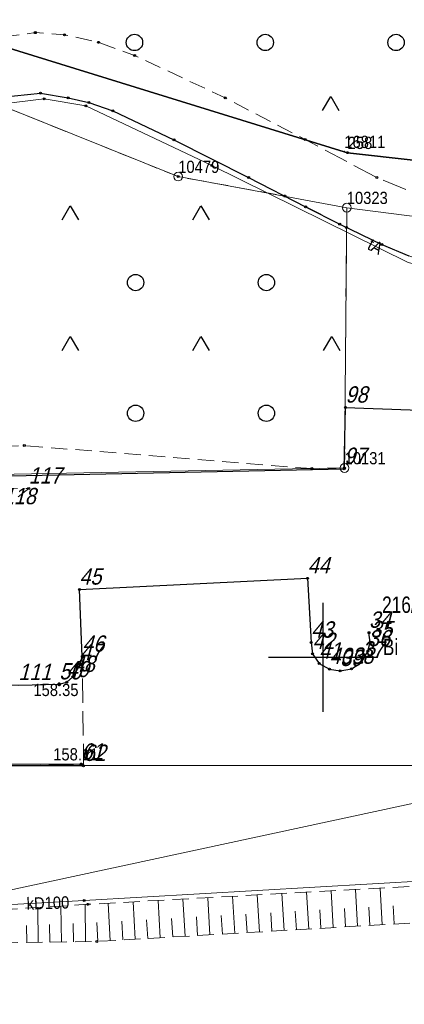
# Model space of a CAD drawing. Header units: metres. Extents: x 5548743 to 5556416, y 5707500 to 5714000.
# Tile 86 of 244: x 5554672 to 5554707, y 5709568 to 5709659. Entities that reach past the tile are written whole.
import ezdxf
from ezdxf.enums import TextEntityAlignment as Align

# ---------------------------------------------------------------- set-up
doc = ezdxf.new("R2010")
doc.units = ezdxf.units.M
for name, pattern in [('1.5_0.75', [2.25, 1.5, -0.75]), ('2.25_0.75', [3, 2.25, -0.75]), ('219-1000', [0])]:
    doc.linetypes.add(name, pattern=pattern)
doc.layers.get('0').update_dxf_attribs({"color": 2, "lineweight": 5})
doc.styles.get("Standard").update_dxf_attribs({"font": 'Working1250', "width": 0.75})
doc.linetypes.add('902-1000', pattern='A,5,0,[1,ksztalty.shx,S=1,R=0,X=0,Y=0],5', length=10)

# ---------------------------------------------------------------- blocks, each defined once
blk = doc.blocks.new('203')
at = {"linetype": 'Continuous', "lineweight": 0}
h = blk.add_hatch(color=0, dxfattribs=at)
edge = h.paths.add_edge_path()
edge.add_arc((0, 0), 0.09, 0, 360)
blk = doc.blocks.new('202')
at = {"color": 0, "linetype": 'Continuous', "lineweight": 0}
blk.add_circle((0, 0), 0.4, dxfattribs=at)
blk = doc.blocks.new('OTZK3')
at = {"color": 0, "linetype": 'Continuous'}
for p, q in [((-0.75, -0.433), (0, 0.866)), ((0, 0.866), (0.75, -0.433))]:
    blk.add_line(p, q, dxfattribs=at)
blk = doc.blocks.new('OTZK1')
at = {"color": 0, "linetype": 'Continuous'}
blk.add_circle((0, 0), 0.75, dxfattribs=at)
blk = doc.blocks.new('PW01')
at = {"linetype": 'Continuous', "lineweight": 13}
h = blk.add_hatch(color=0, dxfattribs=at)
edge = h.paths.add_edge_path()
edge.add_arc((0, 0), 0.18, 0, 360)
blk = doc.blocks.new('PIKIETAW1891')
at = {"color": 0}
blk.add_circle((0, 0), 0.09, dxfattribs=at)
blk = doc.blocks.new('RAMKA1000K')
at = {"color": 0}
for p, q in [((300, 95), (300, 105)), ((295, 100), (305, 100))]:
    blk.add_line(p, q, dxfattribs=at)

msp = doc.modelspace()

# ---------------------------------------------------------------- linework, layer by layer
at = {"layer": '000 Inne (niezydentyfikowane)', "color": 7, "linetype": 'CONTINUOUS', "lineweight": 18, "flags": 128}
for points in [[(5554694.16, 5709574.79), (5554693.96, 5709578.18)], [(5554696.42, 5709574.92), (5554696.22, 5709578.31)], [(5554698.68, 5709575.05), (5554698.48, 5709578.43)], [(5554700.93, 5709575.19), (5554700.73, 5709578.56)], [(5554703.17, 5709575.32), (5554702.97, 5709578.68)], [(5554705.41, 5709575.45), (5554705.22, 5709578.8)], [(5554678.2, 5709573.9), (5554678.16, 5709577.3)], [(5554680.48, 5709573.98), (5554680.28, 5709577.42)], [(5554682.77, 5709574.12), (5554682.57, 5709577.55)], [(5554685.06, 5709574.25), (5554684.86, 5709577.68)], [(5554687.34, 5709574.39), (5554687.14, 5709577.8)], [(5554689.62, 5709574.52), (5554689.42, 5709577.93)], [(5554691.89, 5709574.65), (5554691.69, 5709578.06)], [(5554673.86, 5709573.83), (5554673.82, 5709577.03)], [(5554676, 5709573.86), (5554675.95, 5709577.16)], [(5554693.02, 5709574.72), (5554692.92, 5709576.42)], [(5554695.29, 5709574.85), (5554695.19, 5709576.55)], [(5554697.55, 5709574.99), (5554697.45, 5709576.68)], [(5554699.8, 5709575.12), (5554699.7, 5709576.81)], [(5554702.05, 5709575.25), (5554701.95, 5709576.94)], [(5554704.29, 5709575.39), (5554704.19, 5709577.06)], [(5554706.53, 5709575.52), (5554706.43, 5709577.19)], [(5554674.92, 5709573.85), (5554674.9, 5709575.47)], [(5554677.09, 5709573.88), (5554677.07, 5709575.56)], [(5554679.33, 5709573.91), (5554679.23, 5709575.64)], [(5554681.62, 5709574.05), (5554681.52, 5709575.77)], [(5554683.91, 5709574.18), (5554683.81, 5709575.9)], [(5554686.2, 5709574.32), (5554686.1, 5709576.03)], [(5554688.48, 5709574.45), (5554688.38, 5709576.16)], [(5554690.76, 5709574.59), (5554690.65, 5709576.29)], [(5554672.82, 5709573.82), (5554672.8, 5709575.39)]]:
    msp.add_lwpolyline(points, dxfattribs=at)
at = {"layer": '216-obręb ewidencyjny', "color": 7, "linetype": 'CONTINUOUS', "lineweight": 25, "flags": 128}
for points in [[(5555256.15, 5709556.47), (5555010.66, 5709588.18), (5555014.08, 5709614.94), (5555004.95, 5709615.36), (5555002.58, 5709615.56), (5554879.17, 5709626.54), (5554702.25, 5709646.33), (5554701.94, 5709646.42), (5554667.79, 5709656.98), (5554640.74, 5709652.53), (5554641.5, 5709658.27), (5554621.17, 5709654.39), (5554605.07, 5709652.74), (5554608.31, 5709640.8), (5554611.39, 5709625), (5554614.84, 5709593.51), (5554621.43, 5709559.47), (5554623.68, 5709547.83), (5554172.37, 5709623.65), (5554130.29, 5709630.74), (5554132.49, 5709638.43), (5554139.83, 5709664.15)], [(5554139.83, 5709664.15), (5554132.49, 5709638.43), (5554130.29, 5709630.74), (5554172.37, 5709623.65), (5554623.68, 5709547.83), (5554621.43, 5709559.47), (5554614.84, 5709593.51), (5554611.39, 5709625), (5554608.31, 5709640.8), (5554605.07, 5709652.74), (5554621.17, 5709654.39), (5554641.5, 5709658.27), (5554640.74, 5709652.53), (5554667.79, 5709656.98), (5554701.94, 5709646.42), (5554702.25, 5709646.33), (5554879.17, 5709626.54), (5555002.58, 5709615.56), (5555004.95, 5709615.36), (5555014.08, 5709614.94), (5555010.66, 5709588.18), (5555256.15, 5709556.47)]]:
    msp.add_lwpolyline(points, dxfattribs=at)
at = {"layer": '217-kontur klasyfikacyjny', "color": 3, "linetype": 'CONTINUOUS', "lineweight": 18, "flags": 128}
for points in [[(5554667.79, 5709656.98), (5554701.94, 5709646.42)], [(5554701.94, 5709646.42), (5554702.25, 5709646.33)], [(5554702.25, 5709646.33), (5554879.17, 5709626.54)]]:
    msp.add_lwpolyline(points, dxfattribs=at)
at = {"layer": '218-kontur użytku gruntowego', "color": 3, "linetype": 'CONTINUOUS', "lineweight": 18, "flags": 128}
for points in [[(5554701.94, 5709646.42), (5554667.79, 5709656.98)], [(5554667.79, 5709656.98), (5554701.94, 5709646.42)], [(5554667.36, 5709651.91), (5554686.71, 5709644.13)], [(5554686.71, 5709644.13), (5554667.36, 5709651.91)], [(5554702.25, 5709646.33), (5554701.94, 5709646.42)], [(5554701.94, 5709646.42), (5554702.25, 5709646.33)], [(5554879.17, 5709626.54), (5554702.25, 5709646.33)], [(5554702.25, 5709646.33), (5554879.17, 5709626.54)], [(5554686.71, 5709644.13), (5554702.17, 5709641.28)], [(5554702.17, 5709641.28), (5554686.71, 5709644.13)], [(5554701.97, 5709617.38), (5554702.17, 5709641.28)], [(5554702.17, 5709641.28), (5554701.97, 5709617.38)], [(5554702.17, 5709641.28), (5554786.64, 5709630.47)], [(5554786.64, 5709630.47), (5554702.17, 5709641.28)], [(5554625.39, 5709615.92), (5554701.97, 5709617.38)], [(5554701.97, 5709617.38), (5554625.39, 5709615.92)], [(5554725.22, 5709590.24), (5554632.15, 5709570.19)], [(5554632.15, 5709570.19), (5554725.22, 5709590.24)]]:
    msp.add_lwpolyline(points, dxfattribs=at)
at = {"layer": '219-działka ewidencyjna', "color": 7, "linetype": '219-1000', "lineweight": 18, "flags": 128}
for points in [[(5554701.94, 5709646.42), (5554667.79, 5709656.98)], [(5554667.36, 5709651.91), (5554686.71, 5709644.13)], [(5554701.94, 5709646.42), (5554702.25, 5709646.33)], [(5554702.25, 5709646.33), (5554879.17, 5709626.54)], [(5554686.71, 5709644.13), (5554702.17, 5709641.28)], [(5554702.17, 5709641.28), (5554701.97, 5709617.38)], [(5554702.17, 5709641.28), (5554786.64, 5709630.47)], [(5554625.39, 5709615.92), (5554701.97, 5709617.38)], [(5554725.22, 5709590.24), (5554632.15, 5709570.19)]]:
    msp.add_lwpolyline(points, dxfattribs=at)
at = {"layer": 'jezdnia', "color": 7, "linetype": '2.25_0.75', "lineweight": 18, "flags": 128}
msp.add_lwpolyline([(5554612.33, 5709652.7), (5554615.23, 5709635.78), (5554617.7, 5709640.17), (5554618.69, 5709641.57), (5554620.42, 5709643.41), (5554622.63, 5709644.99), (5554624.14, 5709645.53), (5554667.44, 5709650.99), (5554671.68, 5709651.54), (5554674.08, 5709651.79), (5554676.61, 5709651.36), (5554678.52, 5709650.94), (5554680.7, 5709650.17), (5554686.32, 5709647.5), (5554693.17, 5709644.05), (5554698.4, 5709641.35), (5554701.52, 5709639.77), (5554705.4, 5709637.89), (5554707.87, 5709636.87), (5554709.75, 5709636.22), (5554712.8, 5709635.44), (5554716.72, 5709634.67), (5554730.7, 5709633.33), (5554730.25, 5709628.09), (5554744.95, 5709626.62), (5554745.44, 5709631.64), (5554746.43, 5709631.47), (5554747.71, 5709630.96), (5554748.81, 5709630.23), (5554749.84, 5709629.08), (5554750.74, 5709627.61), (5554751.45, 5709626.06), (5554755.44, 5709625.83), (5554760.79, 5709625.58), (5554761.13, 5709626.9), (5554761.83, 5709627.93), (5554762.93, 5709628.75), (5554764.05, 5709629.37), (5554765.19, 5709629.66), (5554766.36, 5709629.65), (5554792.37, 5709627.52), (5554792.51, 5709632.64), (5554773.54, 5709634.43), (5554727.32, 5709639.17), (5554718.12, 5709640.09), (5554716.4, 5709640.37), (5554712.86, 5709641.18), (5554708.07, 5709642.76), (5554704.93, 5709644.05), (5554698.35, 5709647.53), (5554668.72, 5709656.69), (5554658.56, 5709655.45), (5554640.74, 5709652.53), (5554640.83, 5709653.15), (5554622.85, 5709650.87), (5554620.91, 5709651.23), (5554619.05, 5709651.96), (5554617.16, 5709652.83), (5554616.19, 5709653.43)], close=True, dxfattribs=at)
at = {"layer": 'krawężnik', "color": 7, "linetype": 'CONTINUOUS', "lineweight": 25, "flags": 128}
for points in [[(5554615.23, 5709635.78), (5554617.7, 5709640.17), (5554618.69, 5709641.57), (5554620.42, 5709643.41), (5554622.63, 5709644.99), (5554624.14, 5709645.53), (5554667.44, 5709650.99), (5554671.68, 5709651.54), (5554674.08, 5709651.79), (5554676.61, 5709651.36), (5554678.52, 5709650.94), (5554680.7, 5709650.17), (5554686.32, 5709647.5), (5554693.17, 5709644.05), (5554698.4, 5709641.35), (5554701.52, 5709639.77), (5554705.4, 5709637.89), (5554707.87, 5709636.87)], [(5554672.04, 5709597.45), (5554675.79, 5709597.52), (5554676.49, 5709597.72), (5554677.04, 5709598.2), (5554677.7, 5709599.31), (5554677.91, 5709600.06), (5554677.64, 5709606.22), (5554698.58, 5709607.25), (5554698.9, 5709601.35), (5554699.03, 5709600.31), (5554699.64, 5709599.43), (5554700.58, 5709598.92), (5554701.57, 5709598.75), (5554702.6, 5709598.95), (5554703.53, 5709599.52), (5554704.11, 5709600.56), (5554704.33, 5709601.38), (5554704.21, 5709602.26)], [(5554677.81, 5709590.15), (5554664.18, 5709590.22)]]:
    msp.add_lwpolyline(points, dxfattribs=at)
at = {"layer": 'obszar utwardzony', "color": 7, "linetype": '2.25_0.75', "lineweight": 18, "flags": 128}
msp.add_lwpolyline([(5554677.91, 5709600.06), (5554677.7, 5709599.31), (5554677.04, 5709598.2), (5554676.49, 5709597.72), (5554675.79, 5709597.52), (5554672.04, 5709597.45), (5554667.12, 5709597.37), (5554667.05, 5709599.23), (5554665.87, 5709609.13), (5554649.64, 5709608.28), (5554634.27, 5709607.39), (5554634.75, 5709601.57), (5554635.18, 5709596.32), (5554634.06, 5709595.67), (5554634.7, 5709579.65), (5554664.24, 5709579.54), (5554664.18, 5709590.22), (5554677.81, 5709590.15), (5554678.03, 5709590.03)], close=True, dxfattribs=at)
at = {"layer": 'ogrodzenie trwałe', "color": 7, "linetype": '902-1000', "lineweight": 25, "flags": 128}
for points in [[(5554624.87, 5709615.48), (5554627.41, 5709615.78), (5554647.95, 5709616.18), (5554701.93, 5709617.3), (5554702.05, 5709622.93), (5554728.35, 5709621.99), (5554746.46, 5709621.35), (5554749.56, 5709623.61), (5554750.11, 5709626.1)], [(5554711.97, 5709590.06), (5554710.1, 5709590.06), (5554678.03, 5709590.03), (5554664.37, 5709590.02), (5554664.4, 5709579.35), (5554634.76, 5709579.41), (5554629.61, 5709579.45)]]:
    msp.add_lwpolyline(points, dxfattribs=at)
at = {"layer": 'przewód kanalizacyjny', "color": 34, "linetype": 'CONTINUOUS', "lineweight": 18, "flags": 128}
msp.add_lwpolyline([(5554733.3, 5709581.48), (5554720.41, 5709580.12), (5554678.09, 5709577.67), (5554631.02, 5709575.06), (5554632.06, 5709562.27), (5554637.77, 5709530.33), (5554641.89, 5709507.04), (5554646.63, 5709485.5), (5554669.73, 5709470.74), (5554680.04, 5709466.6), (5554702.39, 5709463.79), (5554740.29, 5709463.2), (5554750.88, 5709463.87), (5554780.95, 5709464.28)], dxfattribs=at)
at = {"layer": 'przewód telekomunikacyjny podziemny', "color": 30, "linetype": 'CONTINUOUS', "lineweight": 18, "flags": 128}
msp.add_lwpolyline([(5554727.35, 5709632.61), (5554715.85, 5709634.34), (5554707.81, 5709636.24), (5554689.8, 5709645.16), (5554678.22, 5709650.63), (5554674.41, 5709651.27), (5554662.1, 5709649.76), (5554632.2, 5709645.81), (5554623.42, 5709640.15), (5554620.46, 5709636.09), (5554618.45, 5709631.75), (5554617.57, 5709627.13)], dxfattribs=at)
at = {"layer": 'skarpa nieumocniona', "color": 7, "linetype": '1.5_0.75', "lineweight": 18, "flags": 128}
for points in [[(5554629.7, 5709612.13), (5554647.4, 5709612.95), (5554670.62, 5709613.6), (5554672.99, 5709615.5), (5554647.47, 5709615.12), (5554628.5, 5709614.15)], [(5554629.7, 5709612.13), (5554647.4, 5709612.95), (5554670.62, 5709613.6), (5554672.99, 5709615.5), (5554647.47, 5709615.12), (5554628.5, 5709614.15)], [(5554639.86, 5709525.68), (5554638.55, 5709523.11), (5554646.15, 5709489.64), (5554666.4, 5709474.77), (5554680.61, 5709466.85), (5554713.88, 5709463.97), (5554734.35, 5709464.7), (5554753.99, 5709466.09), (5554754.78, 5709486.6), (5554755.38, 5709511.33), (5554755.81, 5709536.31), (5554756.26, 5709561.22), (5554756.74, 5709573.25), (5554755.99, 5709576.62), (5554752.46, 5709580.51), (5554746.98, 5709581.26), (5554708.92, 5709579.01), (5554678.41, 5709577.32), (5554643.89, 5709575.14), (5554636.03, 5709570.89), (5554631.69, 5709562.74), (5554634.42, 5709562.31), (5554638.29, 5709569.5), (5554652.29, 5709573.53), (5554679.25, 5709573.91), (5554708.96, 5709575.66), (5554732.15, 5709576.75), (5554746.94, 5709577.34), (5554751.11, 5709575.48), (5554753.07, 5709571.52), (5554752.58, 5709561.31), (5554752.04, 5709536.31), (5554751.1, 5709511.64), (5554750.74, 5709486.44), (5554750.33, 5709468.45), (5554734.38, 5709467.88), (5554713.81, 5709467.33), (5554683.94, 5709468.9), (5554672.06, 5709473.84), (5554647.35, 5709490.85)], [(5554639.86, 5709525.68), (5554638.55, 5709523.11), (5554646.15, 5709489.64), (5554666.4, 5709474.77), (5554680.61, 5709466.85), (5554713.88, 5709463.97), (5554734.35, 5709464.7), (5554753.99, 5709466.09), (5554754.78, 5709486.6), (5554755.38, 5709511.33), (5554755.81, 5709536.31), (5554756.26, 5709561.22), (5554756.74, 5709573.25), (5554755.99, 5709576.62), (5554752.46, 5709580.51), (5554746.98, 5709581.26), (5554708.92, 5709579.01), (5554678.41, 5709577.32), (5554643.89, 5709575.14), (5554636.03, 5709570.89), (5554631.69, 5709562.74), (5554634.42, 5709562.31), (5554638.29, 5709569.5), (5554652.29, 5709573.53), (5554679.25, 5709573.91), (5554708.96, 5709575.66), (5554732.15, 5709576.75), (5554746.94, 5709577.34), (5554751.11, 5709575.48), (5554753.07, 5709571.52), (5554752.58, 5709561.31), (5554752.04, 5709536.31), (5554751.1, 5709511.64), (5554750.74, 5709486.44), (5554750.33, 5709468.45), (5554734.38, 5709467.88), (5554713.81, 5709467.33), (5554683.94, 5709468.9), (5554672.06, 5709473.84), (5554647.35, 5709490.85)]]:
    msp.add_lwpolyline(points, close=True, dxfattribs=at)
at = {"layer": 'teren zalesiony', "color": 7, "linetype": '1.5_0.75', "lineweight": 18, "flags": 128}
for points in [[(5554646.75, 5710030.96), (5554631.41, 5709999.4), (5554620.1, 5709973.26), (5554589.33, 5709934.72), (5554587.61, 5709933.44), (5554594.16, 5709899.87), (5554597.18, 5709880.66), (5554600.75, 5709853.66), (5554601.87, 5709841.6), (5554600.83, 5709833.67), (5554609.41, 5709831.74), (5554683.05, 5709909.04), (5554737.72, 5709964.73), (5554740.25, 5709965.53), (5554754.31, 5709951.55), (5554731.46, 5709929.71), (5554732.93, 5709928.29), (5554785.88, 5709876.97), (5554835.36, 5709826.01), (5554655.72, 5709669.02), (5554652.25, 5709666.2), (5554645.33, 5709660.68), (5554643.49, 5709659.37), (5554641.5, 5709658.27), (5554640.83, 5709653.15), (5554658.56, 5709655.45), (5554667.79, 5709656.98), (5554668.62, 5709656.71), (5554673.6, 5709657.35), (5554676.27, 5709657.16), (5554679.4, 5709656.46), (5554682.71, 5709655.25), (5554691.01, 5709651.36), (5554698.35, 5709647.53), (5554702.25, 5709646.33), (5554879.17, 5709626.54), (5555002.58, 5709615.56), (5555004.95, 5709615.36), (5555014.54, 5709672.97), (5555015.93, 5709687.57), (5555019.02, 5709718.19), (5555025.07, 5709756.22), (5555029.3, 5709783.51), (5555033.45, 5709819.83), (5554959.16, 5709842.11), (5554961.26, 5709844.93), (5554958.49, 5709850.61), (5554879.57, 5709892.41), (5554851.98, 5709938.98), (5554810.26, 5709976.36), (5554791.37, 5709993.77), (5554762.17, 5710013.83), (5554727.95, 5710042.33), (5554720.52, 5710048.63), (5554699.74, 5710063.47), (5554690.15, 5710068.69), (5554665.63, 5710032.12)], [(5554623.71, 5709632.74), (5554625.24, 5709617.42), (5554643.09, 5709618.45), (5554672.59, 5709619.44), (5554698.96, 5709617.32), (5554701.97, 5709617.38), (5554702.15, 5709639.46), (5554696.5, 5709642.35), (5554686.71, 5709644.13), (5554669.11, 5709651.21), (5554639.56, 5709647.48)]]:
    msp.add_lwpolyline(points, close=True, dxfattribs=at)

# ---------------------------------------------------------------- block references
at = {"layer": '202-punkt graniczny', "color": 7, "linetype": 'CONTINUOUS', "lineweight": 18}
for p in [(5554686.71, 5709644.13), (5554702.17, 5709641.28), (5554701.97, 5709617.38)]:
    msp.add_blockref('202', p, dxfattribs=at)
at = {"layer": '203-punkt graniczny', "color": 7, "linetype": 'CONTINUOUS', "lineweight": 18}
for p in [(5554701.94, 5709646.42), (5554702.25, 5709646.33)]:
    msp.add_blockref('203', p, dxfattribs=at)
at = {"layer": 'pikieta sztuczna', "color": 7, "linetype": 'CONTINUOUS', "lineweight": 13}
for p in [(5554675.79, 5709597.52), (5554677.81, 5709590.15)]:
    msp.add_blockref('PW01', p, dxfattribs=at)
at = {"layer": 'Punkt roboczy BDOT GESUT K1', "color": 6, "linetype": 'CONTINUOUS', "lineweight": 18}
for p in [(5554673.6, 5709657.35), (5554676.27, 5709657.16), (5554679.4, 5709656.46), (5554682.71, 5709655.25), (5554674.08, 5709651.79), (5554674.08, 5709651.79), (5554674.41, 5709651.27), (5554676.61, 5709651.36), (5554676.61, 5709651.36), (5554691.01, 5709651.36), (5554678.22, 5709650.63), (5554678.52, 5709650.94), (5554678.52, 5709650.94), (5554680.7, 5709650.17), (5554680.7, 5709650.17), (5554686.32, 5709647.5), (5554686.32, 5709647.5), (5554698.35, 5709647.53), (5554698.35, 5709647.53), (5554702.25, 5709646.33), (5554689.8, 5709645.16), (5554686.71, 5709644.13), (5554693.17, 5709644.05), (5554693.17, 5709644.05), (5554704.93, 5709644.05), (5554696.5, 5709642.35), (5554698.4, 5709641.35), (5554698.4, 5709641.35), (5554701.52, 5709639.77), (5554701.52, 5709639.77), (5554702.15, 5709639.46), (5554705.4, 5709637.89), (5554705.4, 5709637.89), (5554702.05, 5709622.93), (5554672.59, 5709619.44), (5554698.96, 5709617.32), (5554701.93, 5709617.3), (5554701.97, 5709617.38), (5554672.99, 5709615.5), (5554698.58, 5709607.25), (5554677.64, 5709606.22), (5554704.21, 5709602.26), (5554698.9, 5709601.35), (5554704.33, 5709601.38), (5554677.91, 5709600.06), (5554677.91, 5709600.06), (5554699.03, 5709600.31), (5554704.11, 5709600.56), (5554677.7, 5709599.31), (5554677.7, 5709599.31), (5554699.64, 5709599.43), (5554700.58, 5709598.92), (5554702.6, 5709598.95), (5554703.53, 5709599.52), (5554677.04, 5709598.2), (5554677.04, 5709598.2), (5554701.57, 5709598.75), (5554675.79, 5709597.52), (5554675.79, 5709597.52), (5554675.79, 5709597.52), (5554676.49, 5709597.72), (5554676.49, 5709597.72), (5554677.81, 5709590.15), (5554677.81, 5709590.15), (5554677.81, 5709590.15), (5554678.03, 5709590.03), (5554678.03, 5709590.03), (5554678.09, 5709577.67), (5554678.41, 5709577.32), (5554679.25, 5709573.91)]:
    msp.add_blockref('PIKIETAW1891', p, dxfattribs=at)
at = {"layer": 'teren zalesiony', "color": 7, "linetype": 'CONTINUOUS', "lineweight": 18}
for name, p in [('OTZK1', (5554682.696, 5709656.446)), ('OTZK1', (5554694.696, 5709656.446)), ('OTZK1', (5554706.696, 5709656.446)), ('OTZK3', (5554700.696, 5709650.626)), ('OTZK3', (5554676.796, 5709640.586)), ('OTZK3', (5554688.796, 5709640.586)), ('OTZK1', (5554682.796, 5709634.406)), ('OTZK1', (5554694.796, 5709634.406)), ('OTZK3', (5554676.796, 5709628.586)), ('OTZK3', (5554688.796, 5709628.586)), ('OTZK3', (5554700.796, 5709628.586)), ('OTZK1', (5554682.796, 5709622.406)), ('OTZK1', (5554694.796, 5709622.406))]:
    msp.add_blockref(name, p, dxfattribs=at)
at = {"layer": 'Wstawianie ramki sekcyjnej z opisem', "color": 7, "linetype": 'CONTINUOUS', "lineweight": 13}
msp.add_blockref('RAMKA1000K', (5554400, 5709500), dxfattribs=at)
msp.add_blockref('RAMKA1000K', (5554400, 5709500), dxfattribs=at)
msp.add_blockref('RAMKA1000K', (5554400, 5709500), dxfattribs=at)
msp.add_blockref('RAMKA1000K', (5554400, 5709500), dxfattribs=at)

# ---------------------------------------------------------------- texts
at = {"layer": '202-punkt graniczny-Atr103', "color": 7, "width": 0.9}
for s, p in [('10479', (5554686.71, 5709644.13)), ('10479', (5554686.71, 5709644.13)), ('10323', (5554702.17, 5709641.28)), ('10323', (5554702.17, 5709641.28)), ('10131', (5554701.97, 5709617.38)), ('10131', (5554701.97, 5709617.38))]:
    msp.add_text(s, height=1.125, dxfattribs=at).set_placement(p, align=Align.BOTTOM_LEFT)
at = {"layer": '203-punkt graniczny-Atr103', "color": 7, "width": 0.9}
msp.add_text('258', height=1.125, dxfattribs=at).set_placement((5554702.25, 5709646.33), align=Align.BOTTOM_LEFT)
msp.add_text('258', height=1.125, dxfattribs=at).set_placement((5554702.25, 5709646.33), align=Align.BOTTOM_LEFT)
at = {"layer": '203-punkt graniczny-Atr104', "color": 7, "width": 0.9}
msp.add_text('16811', height=1.125, dxfattribs=at).set_placement((5554701.94, 5709646.42), align=Align.BOTTOM_LEFT)
at = {"layer": '210-oznaczenie konturu użytku gruntowego', "color": 3, "linetype": 'CONTINUOUS', "lineweight": 18, "width": 0.79}
msp.add_text('Bi', height=1.5, dxfattribs=at).set_placement((5554705.48, 5709600.2))
at = {"layer": '211-numer działki ewidencyjnej', "color": 7, "linetype": 'CONTINUOUS', "lineweight": 18, "width": 0.79}
msp.add_text('216/2', height=1.5, dxfattribs=at).set_placement((5554705.41, 5709605.58), align=Align.TOP_LEFT)
at = {"layer": 'pikieta sztuczna-Atr2', "color": 7, "width": 0.9}
for s, p in [('158.35', (5554673.42, 5709596.44)), ('158.11', (5554675.24, 5709590.53))]:
    msp.add_text(s, height=1.125, dxfattribs=at).set_placement(p)
at = {"layer": 'przewód kanalizacyjny-Atr1', "color": 34, "width": 0.9}
msp.add_text('kD100', height=1.125, rotation=1.86, dxfattribs=at).set_placement((5554672.8, 5709577.38), align=Align.MIDDLE_LEFT)
at = {"layer": 'przewód telekomunikacyjny podziemny-Atr1', "color": 30, "width": 0.9}
for s in ['tA', 't']:
    msp.add_text(s, height=1.125, rotation=332.338, dxfattribs=at).set_placement((5554704.23, 5709638.02), align=Align.MIDDLE_LEFT)
at = {"layer": 'Punkt roboczy BDOT GESUT K1-Atr103', "color": 6, "oblique": 15, "width": 0.9}
for s, p in [('98', (5554702.05, 5709622.93)), ('97', (5554701.93, 5709617.3)), ('117', (5554672.99, 5709615.5)), ('118', (5554670.62, 5709613.6)), ('44', (5554698.58, 5709607.25)), ('45', (5554677.64, 5709606.22)), ('34', (5554704.21, 5709602.26)), ('43', (5554698.9, 5709601.35)), ('36', (5554704.11, 5709600.56)), ('35', (5554704.33, 5709601.38)), ('46', (5554677.91, 5709600.06)), ('46', (5554677.91, 5709600.06)), ('42', (5554699.03, 5709600.31)), ('47', (5554677.7, 5709599.31)), ('47', (5554677.7, 5709599.31)), ('41', (5554699.64, 5709599.43)), ('40', (5554700.58, 5709598.92)), ('39', (5554701.57, 5709598.75)), ('38', (5554702.6, 5709598.95)), ('37', (5554703.53, 5709599.52)), ('48', (5554677.04, 5709598.2)), ('48', (5554677.04, 5709598.2)), ('111', (5554672.04, 5709597.45)), ('111', (5554672.04, 5709597.45)), ('50', (5554675.79, 5709597.52)), ('50', (5554675.79, 5709597.52)), ('50', (5554675.79, 5709597.52)), ('49', (5554676.49, 5709597.72)), ('49', (5554676.49, 5709597.72)), ('61', (5554677.81, 5709590.15)), ('61', (5554677.81, 5709590.15)), ('61', (5554677.81, 5709590.15)), ('62', (5554678.03, 5709590.03)), ('62', (5554678.03, 5709590.03))]:
    msp.add_text(s, height=1.5, dxfattribs=at).set_placement(p, align=Align.BOTTOM_LEFT)

doc.saveas('drawing.dxf')
